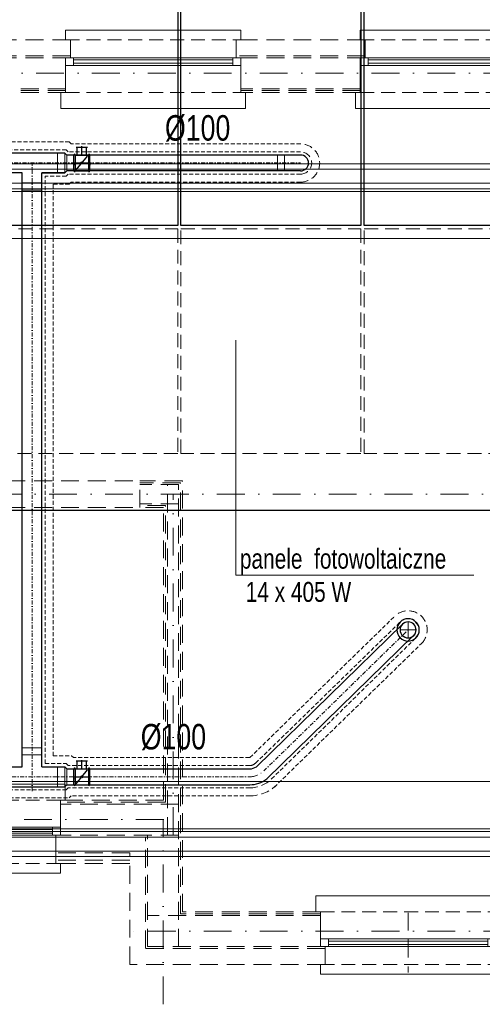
# Model space of a CAD drawing. Header units: inches. Extents: x 57112 to 98566, y -51777 to -16564.
# Tile 130 of 138: x 80990 to 81281, y -20763 to -20145. Entities that reach past the tile are written whole.
import ezdxf

# ---------------------------------------------------------------- set-up
doc = ezdxf.new("R2010")
doc.units = ezdxf.units.IN
doc.header["$MEASUREMENT"] = 0
for name, pattern in [('DASHDOT', [1, 0.5, -0.25, 0, -0.25]), ('DASHED', [0.75, 0.5, -0.25]), ('HIDDEN', [0.375, 0.25, -0.125])]:
    doc.linetypes.add(name, pattern=pattern)
doc.layers.get('0').update_dxf_attribs({"color": 251, "lineweight": 0})
for name, color, linetype, lineweight in [('## 08 CENTRALA REKUP', 204, 'Continuous', 25), ('## 08 Nawiew', 1, 'Continuous', 0), ('## 08 WENTYL IZOLACJA', 4, 'DASHED', 18), ('## 08 Wywiew', 5, 'Continuous', 0), ('001 WENT NAWIEW', 1, 'Continuous', 25), ('p-- przekrój-drew', 251, 'Continuous', 20), ('p--dach', 251, 'Continuous', 30), ('p--dach-ściana przer.', 251, 'Continuous', 0), ('p--fotowoltaika', 250, 'Continuous', 30), ('p--opisy dodatkowe', 251, 'Continuous', 0), ('p--osie konstr', 250, 'DASHDOT', 15), ('p--przekrój-cienki', 251, 'Continuous', 5), ('p--wiązar dachowy', 250, 'Continuous', 0)]:
    doc.layers.add(name, color=color, linetype=linetype, lineweight=lineweight)
doc.layers.add('Wywiew', color=1, linetype='Continuous')
doc.styles.add('1-50', font='arial.ttf', dxfattribs={"width": 0.75, "height": 12.5})
doc.styles.get("Standard").update_dxf_attribs({"font": 'arial.ttf', "width": 0.75})
doc.linetypes.add('LINIA17', pattern='A,1e-05,[146,RODZLIN.shx,S=0.03819,R=0,X=0,Y=-0.13482],-1.52796', length=1.52797)

# ---------------------------------------------------------------- blocks, each defined once
blk = doc.blocks.new('A$C670D1017')
at = {"layer": '001 WENT NAWIEW'}
for p, q in [((1.4, 15.4375, 151.8), (8.6, 15.4375, 151.8)), ((2, 10.4375, 151.8), (2, 15.4375, 151.8)), ((5, 9.9375, 151.8), (5, 15.9375, 151.8)), ((8, 10.4375, 151.8), (8, 15.4375, 151.8)), ((0, 0.4375, 151.8), (0, 10.4375, 151.8)), ((0.875, 10.4375, 151.8), (0.875, 0.4375, 151.8)), ((0.875, 10.4375, 151.8), (9.125, 10.4375, 151.8)), ((1.5, 1.0625, 151.8), (8.5, 9.8125, 151.8)), ((9.125, 10.4375, 151.8), (9.125, 0.4375, 151.8)), ((10, 0.4375, 151.8), (10, 10.4375, 151.8)), ((0, 5.4375, 151.8), (10, 5.4375, 151.8)), ((0, 0.4375, 151.8), (9.125, 0.4375, 151.8))]:
    blk.add_line(p, q, dxfattribs=at)
blk.add_circle((5, 5.4375, 151.8), 0.625, dxfattribs=at)
for centre, start, end in [((0.4375, 10.4375, 151.8), 0, 180), ((9.5625, 10.4375, 151.8), 0, 180), ((0.4375, 0.4375, 151.8), 180, 0), ((9.5625, 0.4375, 151.8), 180, 0)]:
    blk.add_arc(centre, 0.4375, start, end, dxfattribs=at)
for p in [(0, 4.1875, 151.8), (0, 4.1875, 151.8), (10, 4.1875, 151.8), (10, 4.1875)]:
    blk.add_point(p, dxfattribs=at)
blk = doc.blocks.new('okno-110-33.15')
at = {"linetype": 'Continuous', "ltscale": 35}
for p, q in [((0, 39.15), (110, 39.15)), ((-3, -10), (113, -10))]:
    blk.add_line(p, q, dxfattribs=at)
for p, q in [((0, 39.15), (0, 33.15)), ((110, 33.15), (110, 39.15)), ((3, 33.15), (3, 21.95)), ((107, 21.95), (107, 33.15)), ((5, 21.95), (0, 21.95)), ((0, 21.95), (0, 16.95)), ((0, 21.95), (0, 0)), ((105, 21.95), (5, 21.95)), ((5, 16.95), (5, 21.95)), ((5, 20.61), (105, 20.61)), ((110, 21.95), (105, 21.95)), ((105, 21.95), (105, 16.95)), ((110, 0), (110, 21.95)), ((110, 16.95), (110, 21.95)), ((0, 16.95), (5, 16.95)), ((5, 18.45), (105, 18.45)), ((5, 16.95), (105, 16.95)), ((105, 16.95), (110, 16.95)), ((-3, 0), (-3, -10)), ((0, 0), (-3, 0)), ((110, 0), (113, 0)), ((113, 0), (113, -10))]:
    blk.add_line(p, q)
at = {"linetype": 'HIDDEN', "ltscale": 35}
for p, q in [((0, 33.15), (110, 33.15)), ((0, 0), (110, 0))]:
    blk.add_line(p, q, dxfattribs=at)
blk = doc.blocks.new('okno-110-szalówka')
at = {"linetype": 'Continuous', "ltscale": 35}
for p, q in [((0, 45.75), (110, 45.75)), ((-3, -10), (113, -10))]:
    blk.add_line(p, q, dxfattribs=at)
for p, q in [((0, 45.75), (0, 39.75)), ((110, 39.75), (110, 45.75)), ((3, 39.75), (3, 21.95)), ((107, 21.95), (107, 39.75)), ((5, 21.95), (0, 21.95)), ((0, 21.95), (0, 16.95)), ((0, 21.95), (0, 0)), ((105, 21.95), (5, 21.95)), ((5, 16.95), (5, 21.95)), ((5, 20.61), (105, 20.61)), ((110, 21.95), (105, 21.95)), ((105, 21.95), (105, 16.95)), ((110, 0), (110, 21.95)), ((110, 16.95), (110, 21.95)), ((0, 16.95), (5, 16.95)), ((5, 18.45), (105, 18.45)), ((5, 16.95), (105, 16.95)), ((105, 16.95), (110, 16.95)), ((-3, 0), (-3, -10)), ((0, 0), (-3, 0)), ((110, 0), (113, 0)), ((113, 0), (113, -10))]:
    blk.add_line(p, q)
at = {"linetype": 'HIDDEN', "ltscale": 35}
for p, q in [((0, 39.75), (110, 39.75)), ((0, 0), (110, 0))]:
    blk.add_line(p, q, dxfattribs=at)

msp = doc.modelspace()

# ---------------------------------------------------------------- linework, layer by layer
at = {"layer": '## 08 Nawiew', "color": 4, "linetype": 'DASHED', "ltscale": 5}
for p, q in [((81021.64, -20221.977, 151.8), (80974.841, -20221.977, 151.8)), ((81022.89, -20223.227, 151.8), (81021.64, -20221.977, 151.8)), ((81166.815, -20223.227, 151.8), (81022.89, -20223.227, 151.8)), ((81011.491, -20607.312, 151.8), (81011.491, -20248.477, 151.8)), ((81021.64, -20248.477, 151.8), (81011.491, -20248.477, 151.8)), ((81021.64, -20248.477, 151.8), (81022.89, -20247.227, 151.8)), ((81166.815, -20247.227, 151.8), (81022.89, -20247.227, 151.8)), ((81135.013, -20608.476, 151.8), (81225.935, -20519.771, 151.8)), ((81150.321, -20627.071, 151.8), (81242.695, -20536.949, 151.8)), ((81011.491, -20607.312, 151.8), (81022.915, -20607.312, 151.8)), ((81024.165, -20608.562, 151.8), (81022.915, -20607.312, 151.8)), ((81134.732, -20608.562, 151.8), (81024.165, -20608.562, 151.8)), ((81022.89, -20632.562, 151.8), (81021.64, -20633.812, 151.8)), ((81134.883, -20632.562, 151.8), (81022.89, -20632.562, 151.8)), ((80552.913, -20633.812, 151.8), (81021.64, -20633.812, 151.8))]:
    msp.add_line(p, q, dxfattribs=at)
at = {"layer": '## 08 Nawiew', "color": 1, "linetype": 'Continuous', "lineweight": 30, "ltscale": 5}
for p, q in [((81018.741, -20228.977, 151.8), (80977.741, -20228.977, 151.8)), ((81019.991, -20230.227, 151.8), (81018.741, -20228.977, 151.8)), ((81166.815, -20230.227, 151.8), (81019.991, -20230.227, 151.8)), ((80991.991, -20241.477, 151.8), (80977.741, -20241.477, 151.8)), ((80991.991, -20614.312, 151.8), (80991.991, -20241.477, 151.8)), ((81004.491, -20614.312, 151.8), (81004.491, -20241.477, 151.8)), ((81004.491, -20241.477, 151.8), (81018.741, -20241.477, 151.8)), ((81018.741, -20241.477, 151.8), (81004.491, -20241.477, 151.8)), ((81018.741, -20241.477, 151.8), (81019.991, -20240.227, 151.8)), ((81166.815, -20240.227, 151.8), (81019.991, -20240.227, 151.8)), ((81139.112, -20614.256, 151.8), (81230.823, -20524.781, 151.8)), ((81145.603, -20621.894, 151.8), (81237.807, -20531.939, 151.8)), ((80552.338, -20614.312, 151.8), (80991.991, -20614.312, 151.8)), ((81004.491, -20614.312, 151.8), (81018.741, -20614.312, 151.8)), ((81018.741, -20614.312, 151.8), (81019.991, -20615.562, 151.8)), ((81019.991, -20615.562, 151.8), (81134.883, -20615.562, 151.8)), ((80552.338, -20626.812, 151.8), (81002.399, -20626.812, 151.8)), ((80552.338, -20626.812, 151.8), (81018.741, -20626.812, 151.8)), ((81019.991, -20625.562, 151.8), (81018.741, -20626.812, 151.8)), ((81019.991, -20625.562, 151.8), (81134.883, -20625.562, 151.8))]:
    msp.add_line(p, q, dxfattribs=at)
at = {"layer": '## 08 Nawiew', "color": 1, "linetype": 'Continuous', "lineweight": 20, "ltscale": 5}
for p, q in [((81014.241, -20241.477, 151.8), (81014.241, -20228.977, 151.8)), ((81018.741, -20241.477, 151.8), (81018.741, -20228.977, 151.8)), ((81019.991, -20240.227, 151.8), (81019.991, -20230.227, 151.8)), ((81024.491, -20240.227, 151.8), (81024.491, -20230.227, 151.8)), ((81152.315, -20230.227, 151.8), (81152.315, -20240.227, 151.8)), ((81156.815, -20230.227, 151.8), (81156.815, -20240.227, 151.8)), ((80991.991, -20247.727, 151.8), (81004.491, -20247.727, 151.8)), ((80991.991, -20252.227, 151.8), (81004.491, -20252.227, 151.8)), ((80991.991, -20602.287, 151.8), (81004.491, -20602.287, 151.8)), ((80991.991, -20606.787, 151.8), (81004.491, -20606.787, 151.8)), ((81014.241, -20614.312, 151.8), (81014.241, -20626.812, 151.8)), ((81018.741, -20614.312, 151.8), (81018.741, -20626.812, 151.8)), ((81019.991, -20615.562, 151.8), (81019.991, -20625.562, 151.8)), ((81024.491, -20615.562, 151.8), (81024.491, -20625.562, 151.8))]:
    msp.add_line(p, q, dxfattribs=at)
at = {"layer": '## 08 Nawiew', "lineweight": 5, "ltscale": 5}
msp.add_line((81033.616, -20240.227, 151.8), (81033.616, -20230.227, 151.8), dxfattribs=at)
msp.add_line((81033.616, -20240.227, 151.8), (81033.616, -20230.227, 151.8), dxfattribs=at)
at = {"layer": '## 08 Nawiew', "color": 1, "linetype": 'DASHDOT', "lineweight": 15, "ltscale": 5}
for p, q in [((80793.265, -20235.227, 151.8), (81166.815, -20235.227, 151.8)), ((80998.241, -20629.697, 151.8), (80998.241, -20235.227, 151.8)), ((81143.721, -20616.901, 151.8), (81234.315, -20528.36, 151.8)), ((80552.252, -20620.562, 151.8), (81134.883, -20620.562, 151.8))]:
    msp.add_line(p, q, dxfattribs=at)
at = {"layer": '## 08 Nawiew', "color": 1, "lineweight": 5, "ltscale": 5}
msp.add_line((81234.315, -20533.36, 151.8), (81234.315, -20523.36, 151.8), dxfattribs=at)
at = {"layer": '## 08 Nawiew', "color": 4, "linetype": 'DASHED', "ltscale": 10}
for centre, radius, start, end in [((81166.815, -20235.227, 151.8), 12, 270, 90), ((81234.315, -20528.36, 151.8), 12, 314.292821, 134.292821), ((81134.732, -20608.062, 151.8), 0.5, 270, 304.331673), ((81134.5, -20607.038, 151.8), 25.527, 270.859639, 311.637562)]:
    msp.add_arc(centre, radius, start, end, dxfattribs=at)
at = {"layer": '## 08 Nawiew', "color": 1, "linetype": 'Continuous', "lineweight": 30, "ltscale": 10}
for centre, radius, start, end in [((81166.815, -20235.227, 151.8), 5, 270, 90), ((81234.315, -20528.36, 151.8), 5, 225, 45), ((81234.315, -20528.36, 151.8), 5, 314.292821, 134.292821), ((81234.315, -20528.36, 151.8), 5, 270, 90), ((81134.883, -20608.062, 151.8), 7.5, 270, 304.331673), ((81134.883, -20608.062, 151.8), 17.5, 270, 307.776417)]:
    msp.add_arc(centre, radius, start, end, dxfattribs=at)
at = {"layer": '## 08 Nawiew', "lineweight": 30}
for radius, start, end in [(7, 90, 270), (7, 0, 180), (7, 270, 90), (7, 180, 0), (5, 90, 270), (5, 0, 180), (5, 0, 180), (5, 0, 180), (5, 0, 180), (5, 180, 0), (5, 180, 0), (5, 180, 0), (5, 180, 0), (5, 270, 90)]:
    msp.add_arc((81234.315, -20528.36, 151.8), radius, start, end, dxfattribs=at)
at = {"layer": '## 08 Nawiew', "color": 1, "linetype": 'DASHDOT', "lineweight": 15, "ltscale": 10}
msp.add_arc((81134.883, -20608.062, 151.8), 12.5, 270, 315, dxfattribs=at)
at = {"layer": '## 08 WENTYL IZOLACJA', "color": 6, "lineweight": 5, "ltscale": 5}
for p, q in [((81019.569, -20226.977, 151.8), (80976.912, -20226.977, 151.8)), ((81020.819, -20228.227, 151.8), (81019.569, -20226.977, 151.8)), ((81166.815, -20228.227, 151.8), (81020.819, -20228.227, 151.8)), ((81006.491, -20612.312, 151.8), (81006.491, -20243.477, 151.8)), ((81019.569, -20243.477, 151.8), (81006.491, -20243.477, 151.8)), ((81019.569, -20243.477, 151.8), (81020.819, -20242.227, 151.8)), ((81166.815, -20242.227, 151.8), (81020.819, -20242.227, 151.8)), ((81138.614, -20611.951, 151.8), (81229.427, -20523.349, 151.8)), ((81148.671, -20621.851, 151.8), (81239.203, -20533.37, 151.8)), ((81006.491, -20612.312, 151.8), (81019.569, -20612.312, 151.8)), ((81020.819, -20613.562, 151.8), (81019.569, -20612.312, 151.8)), ((81134.724, -20613.562, 151.8), (81020.819, -20613.562, 151.8)), ((80552.338, -20628.812, 151.8), (81019.569, -20628.812, 151.8)), ((81020.819, -20627.562, 151.8), (81019.569, -20628.812, 151.8)), ((81134.883, -20627.562, 151.8), (81020.819, -20627.562, 151.8))]:
    msp.add_line(p, q, dxfattribs=at)
at = {"layer": '## 08 WENTYL IZOLACJA', "color": 6, "lineweight": 5, "ltscale": 10}
for centre, radius, start, end in [((81166.815, -20235.227, 151.8), 7, 270, 90), ((81234.315, -20528.36, 151.8), 7, 314.292821, 134.292821), ((81234.315, -20528.36, 151.8), 7, 225, 45), ((81134.724, -20608.062, 151.8), 5.5, 270, 315), ((81134.883, -20608.062, 151.8), 19.5, 270, 315)]:
    msp.add_arc(centre, radius, start, end, dxfattribs=at)
at = {"layer": '## 08 Wywiew', "color": 1, "lineweight": 5}
for p, q in [((81239.315, -20528.36, 151.8), (81229.315, -20528.36, 151.8)), ((81234.315, -20523.36, 151.8), (81234.315, -20533.36, 151.8))]:
    msp.add_line(p, q, dxfattribs=at)
at = {"linetype": 'Continuous', "ltscale": 8}
for p, q in [((81449.465, -20251.35, 151.8), (80386.965, -20251.35, 151.8)), ((81449.465, -20654.961, 151.8), (80386.965, -20654.961, 151.8))]:
    msp.add_line(p, q, dxfattribs=at)
at = {"layer": 'p-- przekrój-drew', "color": 7, "linetype": 'LINIA17', "lineweight": 0, "ltscale": 5}
for p, q in [((81449.465, -20251.35, 151.8), (80386.965, -20251.35, 151.8)), ((81449.465, -20654.961, 151.8), (80386.965, -20654.961, 151.8))]:
    msp.add_line(p, q, dxfattribs=at)
at = {"layer": 'p--dach', "color": 251, "linetype": 'Continuous', "ltscale": 35}
msp.add_line((80386.965, -20453.155, 151.8), (81449.465, -20453.155, 151.8), dxfattribs=at)
at = {"layer": 'p--dach-ściana przer.', "color": 251, "linetype": 'HIDDEN', "ltscale": 45}
for p, q in [((81022.315, -20157.905, 151.8), (80845.255, -20157.905, 151.8)), ((81207.315, -20157.905, 151.8), (81126.315, -20157.905, 151.8)), ((81022.315, -20167.905, 151.8), (80845.255, -20167.905, 151.8)), ((81022.315, -20169.105, 151.8), (80845.255, -20169.105, 151.8)), ((81207.315, -20167.905, 151.8), (81126.315, -20167.905, 151.8)), ((81207.315, -20169.105, 151.8), (81126.315, -20169.105, 151.8)), ((81019.315, -20188.605, 151.8), (80848.255, -20188.605, 151.8)), ((81019.315, -20189.805, 151.8), (80938.565, -20189.805, 151.8)), ((81019.315, -20191.055, 151.8), (80939.815, -20191.055, 151.8)), ((81204.315, -20188.605, 151.8), (81129.315, -20188.605, 151.8)), ((81204.315, -20189.805, 151.8), (81129.315, -20189.805, 151.8)), ((81204.315, -20191.055, 151.8), (81129.315, -20191.055, 151.8)), ((80965.815, -20434.705, 151.8), (81065.815, -20434.705, 151.8)), ((81065.815, -20451.605, 151.8), (81065.815, -20434.705, 151.8)), ((81092.715, -20434.705, 151.8), (81065.815, -20434.705, 151.8)), ((81092.715, -20705.255, 151.8), (81092.715, -20434.705, 151.8)), ((81091.465, -20435.955, 151.8), (81065.815, -20435.955, 151.8)), ((81090.265, -20437.155, 151.8), (81065.815, -20437.155, 151.8)), ((81083.265, -20657.205, 151.8), (81083.265, -20437.155, 151.8)), ((81090.265, -20727.205, 151.8), (81090.265, -20437.155, 151.8)), ((81091.465, -20706.505, 151.8), (81091.465, -20435.955, 151.8)), ((80965.815, -20451.605, 151.8), (81065.815, -20451.605, 151.8)), ((81090.265, -20449.155, 151.8), (81065.815, -20449.155, 151.8)), ((81082.065, -20450.355, 151.8), (81065.815, -20450.355, 151.8)), ((81080.815, -20451.605, 151.8), (81065.815, -20451.605, 151.8)), ((81080.815, -20635.255, 151.8), (81080.815, -20451.605, 151.8)), ((81082.065, -20636.505, 151.8), (81082.065, -20450.355, 151.8)), ((81080.815, -20635.255, 151.8), (81016.115, -20635.255, 151.8)), ((81082.065, -20636.505, 151.8), (81016.115, -20636.505, 151.8)), ((81090.265, -20637.705, 151.8), (81016.115, -20637.705, 151.8)), ((81090.265, -20657.205, 151.8), (81013.115, -20657.205, 151.8)), ((81070.765, -20727.205, 151.8), (81070.765, -20657.205, 151.8)), ((81069.565, -20658.405, 151.8), (81013.115, -20658.405, 151.8)), ((81069.565, -20728.405, 151.8), (81069.565, -20658.405, 151.8)), ((81059.565, -20668.405, 151.8), (81013.115, -20668.405, 151.8)), ((81059.565, -20738.405, 151.8), (81059.565, -20668.405, 151.8)), ((81059.565, -20672.905, 151.8), (81013.115, -20672.905, 151.8)), ((81059.565, -20675.005, 151.8), (81013.115, -20675.005, 151.8)), ((81179.315, -20707.705, 151.8), (81070.765, -20707.705, 151.8)), ((81179.315, -20706.505, 151.8), (81091.465, -20706.505, 151.8)), ((81179.315, -20705.255, 151.8), (81092.715, -20705.255, 151.8)), ((81234.315, -20705.905, 151.8), (81234.315, -20743.505, 151.8)), ((81182.315, -20728.405, 151.8), (81069.565, -20728.405, 151.8)), ((81182.315, -20727.205, 151.8), (81070.765, -20727.205, 151.8)), ((81182.315, -20738.405, 151.8), (81059.565, -20738.405, 151.8))]:
    msp.add_line(p, q, dxfattribs=at)
at = {"layer": 'p--dach-ściana przer.', "color": 251, "linetype": 'HIDDEN', "ltscale": 45, "elevation": 151.8}
for points in [[(81022.315, -20157.905), (81022.315, -20169.105), (81019.315, -20169.105), (81019.315, -20191.055)], [(81019.315, -20191.055), (81019.315, -20169.105), (81022.315, -20169.105), (81022.315, -20157.905)], [(81126.315, -20157.905), (81126.315, -20169.105), (81129.315, -20169.105), (81129.315, -20191.055)], [(81129.315, -20191.055), (81129.315, -20169.105), (81126.315, -20169.105), (81126.315, -20157.905)], [(81207.315, -20157.905), (81207.315, -20169.105), (81204.315, -20169.105), (81204.315, -20191.055)], [(81204.315, -20191.055), (81204.315, -20169.105), (81207.315, -20169.105), (81207.315, -20157.905)], [(81016.115, -20635.255), (81016.115, -20657.205), (81013.115, -20657.205), (81013.115, -20675.005)], [(81179.315, -20705.255), (81179.315, -20727.205), (81182.315, -20727.205), (81182.315, -20738.405)]]:
    msp.add_lwpolyline(points, dxfattribs=at)
at = {"layer": 'p--fotowoltaika', "color": 251, "linetype": 'Continuous', "ltscale": 35, "elevation": 151.8}
for points in [[(80976.715, -20133.53), (81089.715, -20133.53), (81089.715, -20274.53), (80976.715, -20274.53)], [(81091.715, -20133.53), (81204.715, -20133.53), (81204.715, -20274.53), (81091.715, -20274.53)], [(81206.715, -20133.53), (81319.715, -20133.53), (81319.715, -20274.53), (81206.715, -20274.53)]]:
    msp.add_lwpolyline(points, close=True, dxfattribs=at)
at = {"layer": 'p--fotowoltaika', "color": 251, "linetype": 'HIDDEN', "lineweight": 13, "ltscale": 35, "elevation": 151.8}
for points in [[(80976.715, -20276.53), (81089.715, -20276.53), (81089.715, -20417.53), (80976.715, -20417.53)], [(81091.715, -20276.53), (81204.715, -20276.53), (81204.715, -20417.53), (81091.715, -20417.53)], [(81206.715, -20276.53), (81319.715, -20276.53), (81319.715, -20417.53), (81206.715, -20417.53)]]:
    msp.add_lwpolyline(points, close=True, dxfattribs=at)
at = {"layer": 'p--opisy dodatkowe', "color": 251, "elevation": 151.8}
msp.add_lwpolyline([(81275.518, -20494.009), (81126.278, -20494.009), (81126.278, -20346.542)], dxfattribs=at)
at = {"layer": 'p--osie konstr', "color": 251, "linetype": 'DASHDOT', "ltscale": 35}
for p, q in [((81439.465, -20178.855, 151.8), (80394.105, -20178.855, 151.8)), ((81482.764, -20443.155, 151.8), (80409.711, -20443.155, 151.8)), ((81086.765, -20657.205, 151.8), (81086.765, -20443.155, 151.8)), ((81080.895, -20647.455, 151.8), (80647.915, -20647.455, 151.8)), ((81080.515, -20763.405, 151.8), (81080.515, -20647.455, 151.8)), ((81439.465, -20717.455, 151.8), (81059.965, -20717.455, 151.8))]:
    msp.add_line(p, q, dxfattribs=at)
at = {"layer": 'p--przekrój-cienki', "linetype": 'Continuous', "ltscale": 35}
for p, q in [((81449.465, -20235.659, 151.8), (80386.965, -20235.659, 151.8)), ((81449.465, -20239.146, 151.8), (80386.965, -20239.146, 151.8)), ((81449.465, -20247.863, 151.8), (80386.965, -20247.863, 151.8)), ((81449.465, -20658.448, 151.8), (80386.965, -20658.448, 151.8)), ((81449.465, -20667.165, 151.8), (80386.965, -20667.165, 151.8)), ((81449.465, -20670.652, 151.8), (80386.965, -20670.652, 151.8))]:
    msp.add_line(p, q, dxfattribs=at)
at = {"layer": 'p--wiązar dachowy'}
for p, q in [((81449.465, -20253.083, 151.8), (80386.965, -20253.083, 151.8)), ((81449.465, -20282.732, 151.8), (80386.965, -20282.732, 151.8)), ((81449.465, -20623.579, 151.8), (80386.965, -20623.579, 151.8)), ((81449.465, -20653.228, 151.8), (80386.965, -20653.228, 151.8))]:
    msp.add_line(p, q, dxfattribs=at)

# ---------------------------------------------------------------- block references
at = {"layer": '## 08 CENTRALA REKUP', "linetype": 'Continuous', "lineweight": 18}
for p in [(81024.491, -20240.665), (81024.491, -20626)]:
    msp.add_blockref('A$C670D1017', p, dxfattribs=at)
at = {"layer": 'p--dach-ściana przer.', "color": 251, "linetype": 'HIDDEN', "ltscale": 45}
for p in [(81019.315, -20191.055, 151.8), (81204.315, -20191.055, 151.8)]:
    msp.add_blockref('okno-110-33.15', p, dxfattribs=at)
at = {"layer": 'p--dach-ściana przer.', "color": 251, "linetype": 'HIDDEN', "ltscale": 45, "rotation": 180}
msp.add_blockref('okno-110-szalówka', (81016.115, -20635.255, 151.8), dxfattribs=at)
at = {"layer": 'p--dach-ściana przer.', "color": 251, "linetype": 'HIDDEN', "ltscale": 45, "xscale": -1, "rotation": 180}
msp.add_blockref('okno-110-33.15', (81179.315, -20705.255, 151.8), dxfattribs=at)

# ---------------------------------------------------------------- texts
at = {"layer": 'p--opisy dodatkowe', "color": 251, "insert": (81128.723, -20477.409, 151.8), "char_height": 12.5, "width": 453.79067, "attachment_point": 1, "style": '1-50'}
msp.add_mtext('panele  fotowoltaiczne\\P 14 x 405 W', dxfattribs=at)
at = {"layer": 'Wywiew', "lineweight": 5, "char_height": 16.0002, "attachment_point": 1}
for insert in [(81081.699, -20205.19, 151.8), (81066.493, -20587.421, 151.8)]:
    msp.add_mtext_dynamic_manual_height_columns('%%C100', width=46.33417, gutter_width=12.5, heights=[0], dxfattribs=dict(at, insert=insert))

doc.saveas('drawing.dxf')
